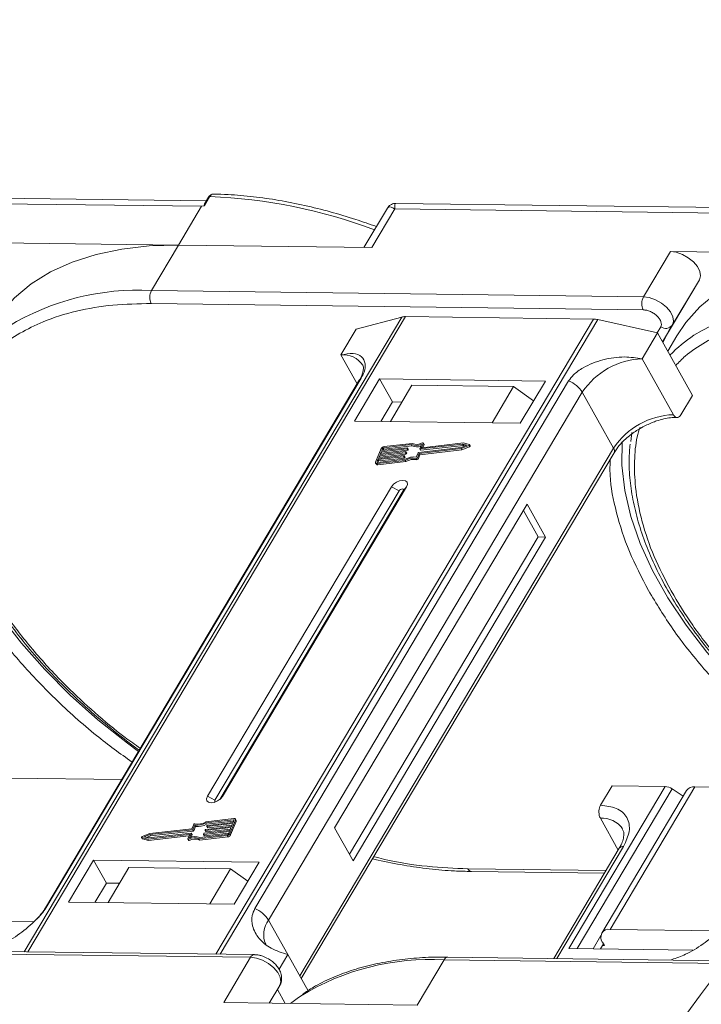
# Model space of a CAD drawing. Header units: millimetres. Extents: x -1190 to 891, y -97 to 1361.
# Tile 38 of 51: x 332 to 385, y 1075 to 1152. Entities that reach past the tile are written whole.
import ezdxf

# ---------------------------------------------------------------- set-up
doc = ezdxf.new("R2010")
doc.units = ezdxf.units.MM
doc.linetypes.add('PHANTOM2', pattern=[31.75, 15.875, -3.175, 3.175, -3.175, 3.175, -3.175])

msp = doc.modelspace()

# ---------------------------------------------------------------- linework, layer by layer
at = {"color": 7, "linetype": 'Continuous', "lineweight": 15}
for p, q in [((346.105, 1137.493), (307.274, 1137.993)), ((307.201, 1137.57), (345.733, 1137.075)), ((346.394, 1137.832), (345.964, 1137.109)), ((346.276, 1137.781), (346.015, 1137.342)), ((399.782, 1136.802), (360.951, 1137.302)), ((345.733, 1137.075), (343.924, 1134.032)), ((345.964, 1137.109), (345.733, 1137.075)), ((360.292, 1136.929), (358.458, 1133.845)), ((359.069, 1133.838), (360.878, 1136.88)), ((360.878, 1136.88), (399.41, 1136.384)), ((343.924, 1134.032), (328.779, 1134.227)), ((341.813, 1130.483), (343.924, 1134.032)), ((343.924, 1134.032), (359.069, 1133.838)), ((382.456, 1133.537), (380.345, 1129.988)), ((397.601, 1133.342), (382.456, 1133.537)), ((384.729, 1131.327), (382.344, 1127.314)), ((382.619, 1127.778), (384.729, 1131.327)), ((380.345, 1129.988), (341.813, 1130.483)), ((341.8, 1129.462), (380.332, 1128.966)), ((361.417, 1128.406), (331.86, 1078.712)), ((332.132, 1078.708), (361.71, 1128.439)), ((376.432, 1128.25), (346.854, 1078.519)), ((347.21, 1078.514), (376.766, 1128.208)), ((357.85, 1127.467), (361.417, 1128.406)), ((361.71, 1128.439), (376.432, 1128.25)), ((376.766, 1128.208), (381.445, 1127.163)), ((356.644, 1125.439), (357.85, 1127.467)), ((380.238, 1125.135), (381.445, 1127.163)), ((381.696, 1127.64), (381.416, 1127.169)), ((381.445, 1127.163), (384.184, 1122.274)), ((381.837, 1126.463), (382.619, 1127.778)), ((381.837, 1126.462), (382.344, 1127.314)), ((382.344, 1127.314), (381.864, 1126.414)), ((382.966, 1126.946), (382.245, 1125.735)), ((356.644, 1125.439), (357.919, 1123.164)), ((382.689, 1120.76), (380.238, 1125.135)), ((358.096, 1123.461), (333.519, 1082.139)), ((333.661, 1082.292), (358.238, 1123.614)), ((374.489, 1123.404), (349.912, 1082.082)), ((359.688, 1123.561), (357.727, 1120.265)), ((372.664, 1123.394), (359.688, 1123.561)), ((359.688, 1123.561), (360.697, 1121.759)), ((370.704, 1120.098), (372.664, 1123.394)), ((362.218, 1123.068), (360.529, 1120.229)), ((370.181, 1122.966), (362.218, 1123.068)), ((368.492, 1120.127), (370.181, 1122.966)), ((370.181, 1122.966), (371.741, 1121.84)), ((350.982, 1081.191), (375.559, 1122.513)), ((360.697, 1121.759), (359.792, 1120.238)), ((361.434, 1121.75), (360.697, 1121.759)), ((378.01, 1118.138), (375.559, 1122.513)), ((383.279, 1120.753), (384.184, 1122.274)), ((357.727, 1120.265), (370.704, 1120.098)), ((379.434, 1119.364), (379.347, 1118.653)), ((378.01, 1118.138), (353.433, 1076.817)), ((359.809, 1118.112), (359.373, 1117.05)), ((361.821, 1118.086), (359.811, 1117.859)), ((359.847, 1117.947), (361.857, 1118.175)), ((359.92, 1118.124), (359.847, 1117.947)), ((359.869, 1117.756), (361.879, 1117.983)), ((359.978, 1118.021), (359.92, 1118.124)), ((359.952, 1117.959), (359.978, 1118.021)), ((362.158, 1118.42), (359.994, 1118.175)), ((359.994, 1118.175), (360.051, 1118.072)), ((362.229, 1118.512), (360.03, 1118.263)), ((360.051, 1118.072), (362.216, 1118.317)), ((361.879, 1117.983), (361.821, 1118.086)), ((361.876, 1118.156), (361.858, 1118.111)), ((361.915, 1118.009), (361.858, 1118.111)), ((361.934, 1118.065), (361.876, 1118.168)), ((361.934, 1118.053), (361.876, 1118.156)), ((361.915, 1118.009), (361.934, 1118.053)), ((362.216, 1118.317), (362.158, 1118.42)), ((362.735, 1117.81), (366.076, 1118.188)), ((362.782, 1117.731), (366.062, 1118.102)), ((362.826, 1118.094), (362.966, 1118.436)), ((362.826, 1118.082), (362.883, 1117.979)), ((362.84, 1117.628), (366.12, 1117.999)), ((366.185, 1118.453), (362.844, 1118.075)), ((362.902, 1117.973), (362.844, 1118.075)), ((362.902, 1117.973), (366.243, 1118.35)), ((363.104, 1118.515), (362.973, 1118.195)), ((362.984, 1118.177), (362.973, 1118.195)), ((366.244, 1118.544), (362.992, 1118.176)), ((363.069, 1118.185), (363.162, 1118.413)), ((363.104, 1118.515), (363.162, 1118.413)), ((363.162, 1118.437), (363.105, 1118.54)), ((366.062, 1118.102), (366.669, 1118.343)), ((366.12, 1117.999), (366.062, 1118.102)), ((366.076, 1118.188), (366.522, 1118.365)), ((366.12, 1117.999), (366.726, 1118.24)), ((366.522, 1118.365), (366.185, 1118.453)), ((366.243, 1118.35), (366.185, 1118.453)), ((366.243, 1118.35), (366.389, 1118.312)), ((366.702, 1118.424), (366.244, 1118.544)), ((366.669, 1118.343), (366.726, 1118.24)), ((366.777, 1118.309), (366.719, 1118.412)), ((353.552, 1076.603), (378.041, 1117.777)), ((359.557, 1117.24), (359.484, 1117.063)), ((359.485, 1116.937), (361.684, 1117.185)), ((359.521, 1117.025), (361.686, 1117.27)), ((361.566, 1117.467), (359.557, 1117.24)), ((359.614, 1117.137), (359.557, 1117.24)), ((359.571, 1117.031), (359.614, 1117.137)), ((359.593, 1117.328), (361.603, 1117.556)), ((359.684, 1117.549), (359.593, 1117.328)), ((359.614, 1117.137), (361.624, 1117.364)), ((361.694, 1117.777), (359.684, 1117.549)), ((359.741, 1117.446), (359.684, 1117.549)), ((359.698, 1117.34), (359.741, 1117.446)), ((359.72, 1117.638), (361.73, 1117.865)), ((359.811, 1117.859), (359.72, 1117.638)), ((359.741, 1117.446), (361.751, 1117.674)), ((359.869, 1117.756), (359.811, 1117.859)), ((359.825, 1117.65), (359.869, 1117.756)), ((361.624, 1117.364), (361.566, 1117.467)), ((361.621, 1117.537), (361.603, 1117.492)), ((361.661, 1117.389), (361.603, 1117.492)), ((361.679, 1117.446), (361.621, 1117.549)), ((361.679, 1117.434), (361.621, 1117.537)), ((361.661, 1117.389), (361.679, 1117.434)), ((361.741, 1117.082), (361.684, 1117.185)), ((361.751, 1117.674), (361.694, 1117.777)), ((361.749, 1117.846), (361.73, 1117.802)), ((361.788, 1117.699), (361.73, 1117.802)), ((361.806, 1117.756), (361.749, 1117.859)), ((361.806, 1117.743), (361.749, 1117.846)), ((361.788, 1117.699), (361.806, 1117.743)), ((362.546, 1117.34), (362.603, 1117.237)), ((362.558, 1117.443), (362.699, 1117.785)), ((362.642, 1117.389), (362.782, 1117.731)), ((362.699, 1117.286), (362.642, 1117.389)), ((362.699, 1117.286), (362.84, 1117.628)), ((362.84, 1117.628), (362.782, 1117.731)), ((359.373, 1116.976), (359.43, 1116.873)), ((359.484, 1117.063), (359.505, 1117.025)), ((359.542, 1116.834), (359.485, 1116.937)), ((359.542, 1116.834), (361.741, 1117.082)), ((360.611, 1115.119), (346.196, 1090.883)), ((347.376, 1090.868), (361.79, 1115.104)), ((360.611, 1115.119), (361.205, 1114.805)), ((361.79, 1115.104), (361.541, 1114.801)), ((361.205, 1114.805), (346.791, 1090.569)), ((347.167, 1090.633), (361.541, 1114.801)), ((371.242, 1113.756), (356.164, 1088.405)), ((372.683, 1111.182), (371.242, 1113.756)), ((372.094, 1111.19), (370.94, 1113.249)), ((357.317, 1086.346), (372.094, 1111.19)), ((357.605, 1085.831), (372.683, 1111.182)), ((372.683, 1111.182), (372.094, 1111.19)), ((339.497, 1092.191), (330.703, 1092.304)), ((376.986, 1090.176), (377.891, 1091.697)), ((377.891, 1091.697), (382.038, 1091.643)), ((382.038, 1091.643), (374.5, 1078.968)), ((375.165, 1078.959), (382.595, 1091.452)), ((383.714, 1091.322), (377.08, 1080.168)), ((377.745, 1080.459), (384.379, 1091.613)), ((383.451, 1090.88), (382.595, 1091.452)), ((393.174, 1091.5), (384.379, 1091.613)), ((346.791, 1090.569), (346.196, 1090.883)), ((347.376, 1090.868), (347.222, 1090.681)), ((345.125, 1088.679), (344.984, 1088.336)), ((345.208, 1088.624), (345.068, 1088.283)), ((345.266, 1088.522), (345.208, 1088.624)), ((348.245, 1089.043), (346.081, 1088.798)), ((346.138, 1088.695), (346.081, 1088.798)), ((348.281, 1089.131), (346.082, 1088.882)), ((346.138, 1088.695), (348.253, 1088.934)), ((348.173, 1088.739), (346.163, 1088.512)), ((346.2, 1088.6), (348.21, 1088.828)), ((346.221, 1088.409), (348.126, 1088.625)), ((347.957, 1087.956), (348.393, 1089.017)), ((348.015, 1087.853), (348.451, 1088.914)), ((348.082, 1088.518), (348.173, 1088.739)), ((348.21, 1088.828), (348.282, 1089.005)), ((348.276, 1088.988), (348.245, 1089.043)), ((348.451, 1088.989), (348.393, 1089.092)), ((348.393, 1089.017), (348.451, 1088.914)), ((376.973, 1089.154), (378.367, 1086.665)), ((341.704, 1087.965), (341.098, 1087.725)), ((341.69, 1087.88), (341.244, 1087.703)), ((341.522, 1087.523), (344.775, 1087.891)), ((341.581, 1087.614), (344.922, 1087.992)), ((345.031, 1088.257), (341.69, 1087.88)), ((341.748, 1087.777), (341.69, 1087.88)), ((344.984, 1088.336), (341.704, 1087.965)), ((341.748, 1087.777), (345.089, 1088.154)), ((344.662, 1087.552), (344.793, 1087.872)), ((344.79, 1087.864), (344.775, 1087.891)), ((344.94, 1087.973), (344.8, 1087.631)), ((344.915, 1087.668), (344.998, 1087.87)), ((344.998, 1087.883), (344.94, 1087.986)), ((344.94, 1087.973), (344.998, 1087.87)), ((345.089, 1088.154), (345.031, 1088.257)), ((345.125, 1088.18), (345.068, 1088.283)), ((345.125, 1088.18), (345.266, 1088.522)), ((345.608, 1087.648), (347.773, 1087.893)), ((345.89, 1087.912), (345.908, 1087.956)), ((345.89, 1087.899), (345.948, 1087.797)), ((347.919, 1088.12), (345.909, 1087.893)), ((345.967, 1087.79), (345.909, 1087.893)), ((345.945, 1087.981), (347.955, 1088.209)), ((345.967, 1087.79), (347.872, 1088.005)), ((346.017, 1088.209), (346.075, 1088.106)), ((346.018, 1088.221), (346.036, 1088.266)), ((348.046, 1088.43), (346.036, 1088.202)), ((346.094, 1088.099), (346.036, 1088.202)), ((346.073, 1088.291), (348.082, 1088.518)), ((346.094, 1088.099), (347.999, 1088.315)), ((346.145, 1088.531), (346.163, 1088.575)), ((346.145, 1088.519), (346.202, 1088.416)), ((346.221, 1088.409), (346.163, 1088.512)), ((347.846, 1087.943), (347.919, 1088.12)), ((347.955, 1088.209), (348.046, 1088.43)), ((348.015, 1087.853), (347.957, 1087.956)), ((356.164, 1088.405), (357.605, 1085.831)), ((341.047, 1087.655), (341.105, 1087.553)), ((341.064, 1087.643), (341.522, 1087.523)), ((341.122, 1087.541), (341.064, 1087.643)), ((341.122, 1087.541), (341.58, 1087.42)), ((341.244, 1087.703), (341.581, 1087.614)), ((341.435, 1087.653), (341.748, 1087.777)), ((341.58, 1087.42), (341.522, 1087.523)), ((341.58, 1087.42), (344.755, 1087.779)), ((344.662, 1087.527), (344.719, 1087.424)), ((344.782, 1087.418), (344.725, 1087.521)), ((345.537, 1087.556), (347.736, 1087.804)), ((345.537, 1087.556), (345.595, 1087.453)), ((345.595, 1087.453), (347.794, 1087.701)), ((347.736, 1087.804), (347.794, 1087.701)), ((378.456, 1086.814), (373.319, 1078.178)), ((373.564, 1078.175), (378.788, 1086.959)), ((337.282, 1085.889), (335.322, 1082.594)), ((350.259, 1085.722), (337.282, 1085.889)), ((338.291, 1084.088), (337.282, 1085.889)), ((348.299, 1082.427), (350.259, 1085.722)), ((340.047, 1085.292), (338.419, 1082.554)), ((340.047, 1085.292), (348.01, 1085.189)), ((346.382, 1082.451), (348.01, 1085.189)), ((348.01, 1085.189), (349.378, 1084.242)), ((377.412, 1085.06), (366.598, 1085.199)), ((366.89, 1084.984), (377.287, 1084.85)), ((338.291, 1084.088), (337.387, 1082.567)), ((339.323, 1084.074), (338.291, 1084.088)), ((335.322, 1082.594), (348.299, 1082.427)), ((332.596, 1081.04), (324.068, 1081.15)), ((350.982, 1081.191), (352.495, 1078.49)), ((386.273, 1080.349), (377.745, 1080.459)), ((377.015, 1079.98), (376.398, 1078.944)), ((377.142, 1079.445), (377.286, 1079.187)), ((311.054, 1078.768), (349.587, 1078.272)), ((349.884, 1078.48), (311.352, 1078.976)), ((374.5, 1078.968), (384.214, 1078.843)), ((377.214, 1079.316), (376.988, 1078.936)), ((377.286, 1079.187), (377.139, 1079.189)), ((349.587, 1078.272), (347.476, 1074.723)), ((352.495, 1078.49), (351.811, 1077.338)), ((352.495, 1078.49), (354.083, 1075.655)), ((362.62, 1074.528), (364.731, 1078.077)), ((364.731, 1078.077), (386.682, 1077.795)), ((386.844, 1078.004), (365.029, 1078.285)), ((382.552, 1078.059), (382.578, 1078.103)), ((351.036, 1074.677), (351.86, 1076.062)), ((351.86, 1076.062), (351.037, 1074.677)), ((351.681, 1075.762), (352.298, 1074.661)), ((347.476, 1074.723), (362.62, 1074.528))]:
    msp.add_line(p, q, dxfattribs=at)
at = {"color": 7, "linetype": 'Continuous', "lineweight": 15, "flags": 128}
for points in [[(343.924, 1134.032), (341.649, 1133.971), (339.494, 1133.728), (337.477, 1133.305), (335.614, 1132.706), (333.92, 1131.935), (332.408, 1130.998), (331.092, 1129.904), (329.981, 1128.66), (329.289, 1127.637)], [(384.729, 1131.327), (384.817, 1131.627), (384.764, 1131.98), (384.574, 1132.357), (384.264, 1132.725), (383.86, 1133.051), (383.397, 1133.309), (382.915, 1133.476), (382.456, 1133.537)], [(397.601, 1133.342), (395.325, 1133.28), (393.17, 1133.037), (391.153, 1132.614), (389.29, 1132.015), (387.596, 1131.244), (386.085, 1130.307), (384.769, 1129.213), (383.658, 1127.969), (382.966, 1126.946)], [(382.619, 1127.778), (382.706, 1128.078), (382.653, 1128.431), (382.463, 1128.808), (382.153, 1129.176), (381.749, 1129.502), (381.286, 1129.76), (380.804, 1129.927), (380.345, 1129.988)], [(358.096, 1123.461), (358.154, 1123.54), (358.238, 1123.614)], [(340.806, 1094.39), (339.938, 1095.029), (337.628, 1096.864), (335.462, 1098.793), (333.458, 1100.8), (331.634, 1102.866), (330.005, 1104.975), (328.586, 1107.108), (327.387, 1109.247), (326.419, 1111.375), (325.692, 1113.472), (325.21, 1115.521), (324.978, 1117.505), (324.992, 1119.339)], [(361.857, 1118.175), (361.862, 1118.175), (361.867, 1118.174), (361.871, 1118.173), (361.874, 1118.17), (361.876, 1118.167), (361.877, 1118.164), (361.877, 1118.16), (361.876, 1118.156)], [(362.844, 1118.075), (362.839, 1118.075), (362.834, 1118.076), (362.83, 1118.077), (362.827, 1118.08), (362.825, 1118.083), (362.824, 1118.086), (362.824, 1118.09), (362.826, 1118.094)], [(362.973, 1118.195), (362.972, 1118.191), (362.972, 1118.187), (362.973, 1118.184), (362.975, 1118.181), (362.978, 1118.178), (362.982, 1118.177), (362.986, 1118.176), (362.992, 1118.176)], [(363.042, 1118.546), (363.056, 1118.551), (363.07, 1118.554), (363.083, 1118.553), (363.094, 1118.55), (363.102, 1118.544), (363.106, 1118.536), (363.107, 1118.526), (363.104, 1118.515)], [(366.702, 1118.424), (366.713, 1118.419), (366.72, 1118.411), (366.722, 1118.4), (366.719, 1118.387), (366.712, 1118.374), (366.7, 1118.362), (366.685, 1118.351), (366.669, 1118.343)], [(366.726, 1118.24), (366.743, 1118.248), (366.758, 1118.259), (366.769, 1118.271), (366.777, 1118.284), (366.78, 1118.297), (366.778, 1118.308), (366.777, 1118.309)], [(394.482, 1093.7), (393.615, 1094.338), (391.305, 1096.173), (389.139, 1098.102), (387.135, 1100.109), (385.311, 1102.175), (383.682, 1104.284), (382.262, 1106.417), (381.064, 1108.556), (380.096, 1110.684), (379.368, 1112.781), (378.886, 1114.83), (378.654, 1116.814), (378.669, 1118.648)], [(361.603, 1117.556), (361.608, 1117.556), (361.613, 1117.555), (361.617, 1117.554), (361.62, 1117.551), (361.622, 1117.548), (361.623, 1117.545), (361.623, 1117.541), (361.621, 1117.537)], [(361.73, 1117.865), (361.735, 1117.865), (361.74, 1117.865), (361.744, 1117.863), (361.747, 1117.861), (361.749, 1117.858), (361.75, 1117.854), (361.75, 1117.85), (361.749, 1117.846)], [(359.485, 1116.937), (359.453, 1116.935), (359.425, 1116.939), (359.402, 1116.948), (359.383, 1116.962), (359.371, 1116.98), (359.365, 1117.001), (359.365, 1117.025), (359.373, 1117.05)], [(359.484, 1117.063), (359.481, 1117.054), (359.481, 1117.046), (359.483, 1117.039), (359.487, 1117.033), (359.493, 1117.029), (359.501, 1117.026), (359.511, 1117.025), (359.521, 1117.025)], [(361.79, 1115.104), (361.861, 1115.299), (361.831, 1115.465), (361.705, 1115.577), (361.502, 1115.619), (361.253, 1115.583), (360.997, 1115.475), (360.771, 1115.313), (360.611, 1115.119)], [(361.541, 1114.801), (361.562, 1114.856), (361.553, 1114.903), (361.517, 1114.935), (361.459, 1114.947), (361.388, 1114.937), (361.315, 1114.906), (361.251, 1114.86), (361.205, 1114.805)], [(346.196, 1090.883), (346.125, 1090.689), (346.155, 1090.523), (346.281, 1090.41), (346.484, 1090.369), (346.733, 1090.404), (346.99, 1090.512), (347.215, 1090.675), (347.376, 1090.868)], [(346.791, 1090.569), (346.771, 1090.514), (346.779, 1090.466), (346.815, 1090.434), (346.819, 1090.433)], [(348.282, 1089.005), (348.285, 1089.013), (348.285, 1089.021), (348.283, 1089.028), (348.279, 1089.034), (348.273, 1089.039), (348.265, 1089.042), (348.256, 1089.043), (348.245, 1089.043)], [(348.281, 1089.131), (348.313, 1089.132), (348.341, 1089.128), (348.365, 1089.119), (348.383, 1089.105), (348.396, 1089.088), (348.401, 1089.067), (348.401, 1089.043), (348.393, 1089.017)], [(344.793, 1087.872), (344.794, 1087.876), (344.795, 1087.88), (344.794, 1087.884), (344.792, 1087.887), (344.788, 1087.889), (344.784, 1087.891), (344.78, 1087.891), (344.775, 1087.891)], [(344.922, 1087.992), (344.927, 1087.992), (344.932, 1087.992), (344.936, 1087.99), (344.939, 1087.988), (344.941, 1087.985), (344.942, 1087.981), (344.942, 1087.977), (344.94, 1087.973)], [(345.909, 1087.893), (345.904, 1087.893), (345.899, 1087.893), (345.895, 1087.895), (345.892, 1087.897), (345.89, 1087.9), (345.889, 1087.904), (345.889, 1087.908), (345.89, 1087.912)], [(346.036, 1088.202), (346.031, 1088.202), (346.026, 1088.203), (346.022, 1088.204), (346.019, 1088.207), (346.017, 1088.21), (346.016, 1088.213), (346.016, 1088.217), (346.018, 1088.221)], [(346.163, 1088.512), (346.158, 1088.512), (346.153, 1088.512), (346.15, 1088.514), (346.146, 1088.516), (346.144, 1088.519), (346.143, 1088.523), (346.144, 1088.527), (346.145, 1088.531)], [(341.064, 1087.643), (341.053, 1087.649), (341.046, 1087.657), (341.044, 1087.668), (341.047, 1087.68), (341.055, 1087.693), (341.066, 1087.706), (341.081, 1087.717), (341.098, 1087.725)], [(341.105, 1087.553), (341.111, 1087.546), (341.122, 1087.541)], [(344.725, 1087.521), (344.71, 1087.516), (344.696, 1087.514), (344.683, 1087.514), (344.672, 1087.518), (344.664, 1087.523), (344.66, 1087.532), (344.659, 1087.541), (344.662, 1087.552)], [(344.719, 1087.424), (344.722, 1087.421), (344.73, 1087.415), (344.741, 1087.411), (344.753, 1087.411), (344.768, 1087.413), (344.782, 1087.418)], [(366.89, 1084.984), (366.89, 1084.984), (366.882, 1084.984)], [(333.517, 1082.136), (333.578, 1082.218), (333.661, 1082.292)], [(349.587, 1078.272), (350.046, 1078.211), (350.527, 1078.045), (350.99, 1077.787), (351.394, 1077.46), (351.704, 1077.093), (351.894, 1076.716), (351.948, 1076.362), (351.86, 1076.062)], [(365.029, 1078.285), (365.029, 1078.285), (365.038, 1078.285)], [(352.705, 1074.656), (353.216, 1075.043), (353.486, 1075.232)]]:
    msp.add_lwpolyline(points, dxfattribs=at)
at = {"color": 7, "linetype": 'Continuous', "lineweight": 15}
for centre, radius, start, end in [((346.378, 1137.707), 0.126, 82.49156, 144.10364), ((344.867, 1096.889), 40.971, 69.39348, 87.86352), ((340.756, 1110.995), 19.517, 86.89523, 121.269), ((342.792, 1129.96), 1.11, 151.86538, 206.65442), ((381.324, 1129.464), 1.11, 151.86538, 206.65442), ((394.433, 1110.304), 19.517, 86.89523, 121.269), ((361.685, 1127.341), 1.098, 88.72031, 104.14409), ((376.4, 1126.612), 1.638, 77.08998, 88.8989), ((382.087, 1128.18), 0.666, 234.0762, 322.90297), ((390.935, 1117.058), 11.94, 123.74678, 135.50714), ((356.851, 1123.633), 1.817, 33.1952, 96.53301), ((380.429, 1119.308), 5.83, 91.86957, 146.65022), ((373.679, 1121.345), 2.213, 31.86898, 68.55124), ((382.88, 1114.933), 5.83, 91.86957, 146.65022), ((360.063, 1117.978), 0.287, 96.59253, 152.29321), ((360.005, 1118.08), 0.0955, 96.59253, 152.29321), ((360.062, 1117.977), 0.0955, 96.59253, 152.29321), ((361.815, 1118.134), 0.0478, 276.59253, 332.29321), ((361.873, 1118.031), 0.0478, 276.59253, 332.29321), ((361.921, 1118.059), 0.0138, 333.02121, 26.65141), ((362.542, 1119.388), 1.042, 248.35959, 294.01857), ((362.59, 1119.235), 0.991, 247.84687, 288.77105), ((362.599, 1119.379), 0.943, 246.89164, 297.97103), ((362.898, 1117.99), 0.0183, 217.91724, 283.38081), ((363.138, 1118.425), 0.0276, 333.09852, 26.5741), ((377.731, 1117.932), 0.346, 333.31625, 36.51573), ((361.561, 1117.515), 0.0478, 276.59253, 332.29321), ((361.619, 1117.412), 0.0478, 276.59253, 332.29321), ((361.667, 1117.44), 0.0138, 333.02121, 26.65141), ((362.306, 1116.198), 1.167, 78.13867, 122.23452), ((362.375, 1116.08), 1.375, 82.36132, 120.10827), ((361.688, 1117.824), 0.0478, 276.59253, 332.29321), ((362.364, 1116.096), 1.167, 78.13867, 122.23452), ((361.746, 1117.721), 0.0478, 276.59253, 332.29321), ((361.794, 1117.749), 0.0138, 333.02121, 26.65141), ((362.561, 1117.429), 0.0903, 260.49805, 333.59787), ((362.618, 1117.326), 0.0903, 260.49805, 333.59787), ((362.741, 1117.763), 0.0478, 96.59253, 152.29321), ((359.517, 1116.94), 0.11, 217.91724, 283.38081), ((381.983, 1090.575), 1.07, 55.09609, 87.03844), ((384.299, 1090.891), 0.727, 83.64232, 143.56702), ((345.205, 1088.638), 0.0903, 80.49805, 153.59787), ((345.391, 1089.987), 1.375, 262.36132, 300.10827), ((345.46, 1089.869), 1.167, 258.13867, 302.23452), ((345.449, 1089.884), 1.375, 262.36132, 300.10827), ((346.205, 1088.553), 0.0478, 96.59253, 152.29321), ((348.377, 1088.952), 0.0826, 333.02121, 26.65141), ((377.135, 1087.251), 1.91, 35.13686, 94.86934), ((344.986, 1087.876), 0.0138, 333.02121, 26.65141), ((345.025, 1088.305), 0.0478, 276.59253, 332.29321), ((345.083, 1088.202), 0.0478, 276.59253, 332.29321), ((345.951, 1087.934), 0.0478, 96.59253, 152.29321), ((346.078, 1088.243), 0.0478, 96.59253, 152.29321), ((346.09, 1088.117), 0.0183, 217.91724, 283.38081), ((346.217, 1088.427), 0.0183, 217.91724, 283.38081), ((347.703, 1088.089), 0.287, 276.59253, 332.29321), ((347.762, 1087.988), 0.0955, 276.59253, 332.29321), ((347.761, 1087.986), 0.287, 276.59253, 332.29321), ((345.167, 1086.688), 0.943, 66.89164, 117.97103), ((345.225, 1086.585), 0.943, 66.89164, 117.97103), ((345.224, 1086.68), 1.042, 68.35959, 114.01857), ((345.962, 1087.808), 0.0183, 217.91724, 283.38081), ((378.748, 1086.598), 0.363, 83.64232, 143.56702), ((366.934, 1085.347), 0.367, 203.79329, 261.81678), ((349.103, 1080.023), 2.213, 31.86898, 68.55124), ((352.519, 1080.06), 1.909, 143.64522, 203.44279), ((377.636, 1079.837), 0.631, 80.05661, 218.47393), ((349.904, 1078.134), 0.346, 93.05406, 156.53827), ((363.67, 1058.627), 19.479, 86.87659, 121.52214), ((365.06, 1077.923), 0.363, 94.95278, 154.87747)]:
    msp.add_arc(centre, radius, start, end, dxfattribs=at)
at = {"color": 3, "linetype": 'PHANTOM2', "lineweight": 9, "ltscale": 0.5}
msp.add_open_spline([(401.715, 1151.688), (406.741, 1138.692), (419.008, 1106.973), (387.793, 1082.44), (379.038, 1066.499)], degree=3, knots=[0, 0, 0, 0, 45.380997, 110.76193, 110.76193, 110.76193, 110.76193], dxfattribs=at)
at = {"color": 7, "linetype": 'Continuous', "lineweight": 15}
for points, knots in [([(346.693, 1138.039), (346.653, 1138.037), (346.573, 1138.031), (346.458, 1137.977), (346.354, 1137.895), (346.302, 1137.818), (346.276, 1137.781)], [0, 0, 0, 0, 0.254858, 0.509073, 0.758744, 1, 1, 1, 1]), ([(346.701, 1138.036), (346.684, 1138.037), (346.616, 1138.041), (346.504, 1137.984), (346.429, 1137.88), (346.394, 1137.832)], [0, 0, 0, 0, 0.1530543, 0.607068, 1, 1, 1, 1]), ([(359.435, 1135.488), (358.893, 1135.681), (357.688, 1136.109), (355.809, 1136.663), (353.801, 1137.164), (351.786, 1137.562), (349.788, 1137.844), (348.084, 1138.003), (347.075, 1138.019), (346.701, 1138.024)], [0, 0, 0, 0, 0.123694, 0.275342, 0.43003, 0.586973, 0.745611, 0.905547, 1, 1, 1, 1]), ([(345.964, 1137.109), (345.964, 1137.109), (345.962, 1137.109), (345.959, 1137.11), (345.955, 1137.114), (345.952, 1137.134), (345.966, 1137.219), (345.975, 1137.303), (346.015, 1137.34), (346.016, 1137.342)], [0, 0, 0, 0, 0.007214, 0.014412, 0.026801, 0.065603, 0.248401, 0.979877, 1, 1, 1, 1]), ([(360.947, 1137.302), (360.892, 1137.299), (360.775, 1137.293), (360.595, 1137.227), (360.418, 1137.109), (360.333, 1136.987), (360.29, 1136.926)], [0, 0, 0, 0, 0.2124417, 0.4552729, 0.7219822, 1, 1, 1, 1]), ([(360.95, 1137.294), (360.946, 1137.296), (360.9, 1137.334), (360.86, 1137.204), (360.872, 1136.988), (360.878, 1136.88)], [0, 0, 0, 0, 0.0382084, 0.5167755, 1, 1, 1, 1]), ([(360.878, 1136.88), (360.776, 1136.93), (360.574, 1137.032), (360.38, 1137.046), (360.329, 1136.953), (360.309, 1136.918)], [0, 0, 0, 0, 0.384879, 0.766722, 1, 1, 1, 1]), ([(329.194, 1125.308), (329.436, 1125.555), (330.108, 1126.242), (331.491, 1127.16), (333.464, 1128.149), (335.888, 1128.914), (338.728, 1129.406), (340.787, 1129.443), (341.8, 1129.462)], [0, 0, 0, 0, 0.089262, 0.24819, 0.407138, 0.610435, 0.808191, 1, 1, 1, 1]), ([(380.332, 1128.966), (380.42, 1128.959), (380.601, 1128.944), (380.899, 1128.838), (381.182, 1128.681), (381.426, 1128.483), (381.614, 1128.261), (381.73, 1128.03), (381.767, 1127.811), (381.719, 1127.696), (381.696, 1127.64)], [0, 0, 0, 0, 0.12225, 0.25, 0.37775, 0.5, 0.62225, 0.75, 0.87775, 1, 1, 1, 1]), ([(382.871, 1124.617), (383.113, 1124.864), (383.785, 1125.552), (385.168, 1126.469), (387.141, 1127.459), (389.565, 1128.223), (392.405, 1128.715), (394.463, 1128.752), (395.477, 1128.771)], [0, 0, 0, 0, 0.0892615, 0.2481902, 0.4071382, 0.6104349, 0.8081913, 1, 1, 1, 1]), ([(358.238, 1123.614), (358.323, 1123.78), (358.543, 1124.21), (358.587, 1124.83), (358.318, 1125.356), (357.661, 1125.622), (356.985, 1125.5), (356.644, 1125.439)], [0, 0, 0, 0, 0.111335, 0.286497, 0.521289, 0.758582, 1, 1, 1, 1]), ([(380.238, 1125.135), (379.785, 1125.204), (378.802, 1125.353), (377.16, 1125.118), (375.789, 1124.572), (374.891, 1123.953), (374.605, 1123.563), (374.489, 1123.404)], [0, 0, 0, 0, 0.222481, 0.483081, 0.73977, 0.893878, 1, 1, 1, 1]), ([(358.37, 1124.63), (358.371, 1124.63), (358.401, 1124.592), (358.415, 1124.522), (358.425, 1124.279), (358.333, 1123.94), (358.219, 1123.651), (358.103, 1123.479), (358.09, 1123.459)], [0, 0, 0, 0, 0.005744, 0.306611, 0.531667, 0.753453, 0.971797, 1, 1, 1, 1]), ([(380.185, 1119.742), (380.465, 1119.886), (380.857, 1120.087), (381.447, 1120.299), (381.935, 1120.435), (382.483, 1120.532), (382.814, 1120.54), (382.982, 1120.544)], [0, 0, 0, 0, 0.294099, 0.412703, 0.605791, 0.800293, 1, 1, 1, 1]), ([(383.279, 1120.753), (383.242, 1120.701), (383.168, 1120.599), (383.028, 1120.536), (382.887, 1120.551), (382.769, 1120.635), (382.712, 1120.725), (382.689, 1120.76)], [0, 0, 0, 0, 0.214694, 0.429388, 0.644082, 0.858775, 1, 1, 1, 1]), ([(378.051, 1117.778), (378.114, 1117.882), (378.273, 1118.148), (378.617, 1118.546), (379.03, 1118.94), (379.528, 1119.344), (379.934, 1119.59), (380.185, 1119.742)], [0, 0, 0, 0, 0.149323, 0.380846, 0.555425, 0.724977, 1, 1, 1, 1]), ([(382.512, 1106.966), (382.044, 1107.865), (381.094, 1109.692), (380.17, 1112.422), (379.684, 1114.917), (379.613, 1117.123), (379.743, 1118.694), (379.999, 1119.537), (380.076, 1119.79)], [0, 0, 0, 0, 0.1959155, 0.3979066, 0.6055828, 0.7679217, 0.9302802, 1, 1, 1, 1]), ([(325.624, 1119.141), (325.59, 1118.755), (325.509, 1117.835), (325.599, 1116.312), (325.857, 1114.597), (326.303, 1112.841), (326.925, 1111.06), (327.718, 1109.264), (328.676, 1107.465), (329.792, 1105.674), (331.056, 1103.902), (332.456, 1102.163), (333.98, 1100.47), (335.606, 1098.84), (337.299, 1097.299), (339.004, 1095.893), (340.195, 1094.97), (340.815, 1094.532), (340.868, 1094.495)], [0, 0, 0, 0, 0.050321, 0.119623, 0.188978, 0.258334, 0.327647, 0.39688, 0.465996, 0.534955, 0.603709, 0.672177, 0.740215, 0.807551, 0.873593, 0.936793, 0.994595, 1, 1, 1, 1]), ([(379.301, 1118.45), (379.267, 1118.064), (379.186, 1117.144), (379.275, 1115.622), (379.534, 1113.906), (379.98, 1112.151), (380.601, 1110.37), (381.395, 1108.574), (382.353, 1106.774), (383.469, 1104.983), (384.732, 1103.211), (386.133, 1101.472), (387.656, 1099.779), (389.283, 1098.149), (390.975, 1096.609), (392.68, 1095.202), (393.872, 1094.279), (394.491, 1093.841), (394.544, 1093.804)], [0, 0, 0, 0, 0.050321, 0.119623, 0.188978, 0.258334, 0.327647, 0.39688, 0.465996, 0.534955, 0.603709, 0.672177, 0.740215, 0.807551, 0.873593, 0.936793, 0.994595, 1, 1, 1, 1]), ([(377.739, 1117.27), (377.726, 1116.857), (377.684, 1115.526), (378.177, 1113.097), (379.145, 1110.068), (380.212, 1108.012), (380.742, 1106.989)], [0, 0, 0, 0, 0.131047, 0.423394, 0.71326, 1, 1, 1, 1]), ([(327.066, 1107.68), (327.678, 1106.663), (328.92, 1104.604), (331.358, 1101.524), (334.223, 1098.5), (337.219, 1095.797), (339.365, 1094.232), (340.304, 1093.547)], [0, 0, 0, 0, 0.202029, 0.409492, 0.620744, 0.833942, 1, 1, 1, 1]), ([(340.948, 1094.63), (340.547, 1094.915), (339.299, 1095.802), (337.358, 1097.428), (334.94, 1099.663), (332.617, 1102.182), (330.473, 1104.929), (329.376, 1106.757), (328.835, 1107.657)], [0, 0, 0, 0, 0.076289, 0.237481, 0.398693, 0.604886, 0.805459, 1, 1, 1, 1]), ([(380.742, 1106.989), (381.355, 1105.973), (382.597, 1103.913), (385.035, 1100.833), (387.9, 1097.809), (390.895, 1095.106), (393.041, 1093.541), (393.981, 1092.856)], [0, 0, 0, 0, 0.202029, 0.409492, 0.620744, 0.833942, 1, 1, 1, 1]), ([(394.625, 1093.939), (394.224, 1094.224), (392.976, 1095.111), (391.034, 1096.737), (388.617, 1098.973), (386.294, 1101.492), (384.15, 1104.238), (383.052, 1106.066), (382.512, 1106.966)], [0, 0, 0, 0, 0.076289, 0.237481, 0.398693, 0.604886, 0.805459, 1, 1, 1, 1]), ([(376.986, 1090.176), (376.956, 1090.113), (376.894, 1089.987), (376.853, 1089.747), (376.858, 1089.502), (376.903, 1089.296), (376.953, 1089.194), (376.973, 1089.154)], [0, 0, 0, 0, 0.214694, 0.429388, 0.644082, 0.858775, 1, 1, 1, 1]), ([(378.788, 1086.959), (378.976, 1087.359), (379.265, 1087.973), (379.244, 1088.716), (379.07, 1089.23), (378.723, 1089.647), (378.099, 1090.053), (377.425, 1090.127), (376.986, 1090.176)], [0, 0, 0, 0, 0.239457, 0.368361, 0.5, 0.631639, 0.760543, 1, 1, 1, 1]), ([(378.684, 1088.339), (378.721, 1088.274), (378.803, 1088.132), (378.822, 1087.819), (378.741, 1087.413), (378.611, 1087.067), (378.476, 1086.861), (378.445, 1086.813)], [0, 0, 0, 0, 0.209538, 0.461851, 0.698708, 0.93023, 1, 1, 1, 1]), ([(359.134, 1085.989), (359.276, 1085.953), (360.098, 1085.745), (361.586, 1085.471), (363.586, 1085.181), (365.361, 1085.019), (366.439, 1085.003), (366.883, 1084.997)], [0, 0, 0, 0, 0.052717, 0.30573, 0.561476, 0.819314, 1, 1, 1, 1]), ([(366.598, 1085.199), (365.548, 1085.249), (363.416, 1085.351), (360.918, 1085.71), (359.488, 1086.083), (359.231, 1086.151)], [0, 0, 0, 0, 0.442982, 0.899702, 1, 1, 1, 1]), ([(328.901, 1078.793), (329.251, 1078.91), (330.009, 1079.162), (331.335, 1079.959), (332.487, 1080.897), (333.275, 1081.715), (333.549, 1082.125), (333.661, 1082.292)], [0, 0, 0, 0, 0.222481, 0.483081, 0.73977, 0.893878, 1, 1, 1, 1]), ([(333.513, 1082.138), (333.434, 1082.01), (333.265, 1081.736), (333, 1081.45), (332.858, 1081.297)], [0, 0, 0, 0, 0.467677, 1, 1, 1, 1]), ([(349.912, 1082.082), (349.831, 1081.906), (349.625, 1081.454), (349.7, 1080.619), (350.184, 1079.709), (351.143, 1078.906), (352.042, 1078.629), (352.495, 1078.49)], [0, 0, 0, 0, 0.111335, 0.286497, 0.521289, 0.758582, 1, 1, 1, 1]), ([(382.578, 1078.103), (382.927, 1078.219), (383.686, 1078.472), (385.012, 1079.268), (386.164, 1080.206), (386.951, 1081.024), (387.226, 1081.434), (387.337, 1081.601)], [0, 0, 0, 0, 0.222481, 0.483081, 0.73977, 0.893878, 1, 1, 1, 1]), ([(350.997, 1078.144), (350.799, 1078.243), (350.523, 1078.38), (350.144, 1078.467), (349.975, 1078.469), (349.886, 1078.47)], [0, 0, 0, 0, 0.5471087, 0.7598003, 1, 1, 1, 1]), ([(351.857, 1076.071), (351.866, 1076.081), (351.976, 1076.209), (352.035, 1076.563), (351.985, 1077.002), (351.812, 1077.37), (351.588, 1077.672), (351.319, 1077.934), (351.1, 1078.077), (350.997, 1078.144)], [0, 0, 0, 0, 0.016393, 0.210718, 0.413738, 0.571929, 0.705512, 0.861477, 1, 1, 1, 1]), ([(365.036, 1078.272), (364.84, 1078.278), (363.998, 1078.305), (362.572, 1078.227), (360.77, 1078.034), (359.054, 1077.704), (357.425, 1077.25), (355.902, 1076.661), (354.628, 1076.038), (353.923, 1075.559), (353.64, 1075.366)], [0, 0, 0, 0, 0.042725, 0.184157, 0.326261, 0.469019, 0.612495, 0.756832, 0.902269, 1, 1, 1, 1])]:
    msp.add_open_spline(points, degree=3, knots=knots, dxfattribs=at)

doc.saveas('drawing.dxf')
